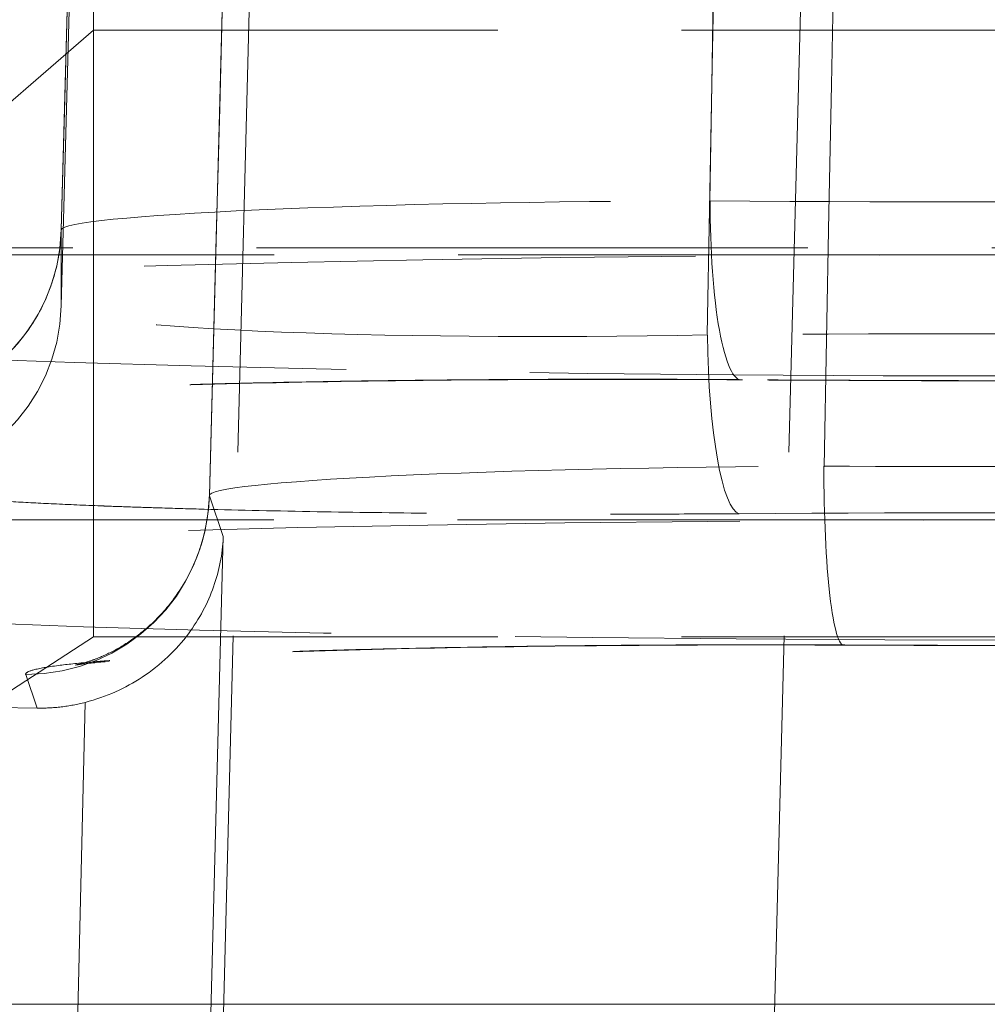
# Model space of a CAD drawing. Header units: millimetres. Extents: x -8.5 to 8.5, y 0 to 12.5.
# Tile 23 of 26: x -2.8 to -0.1, y 4.5 to 7.1. Entities that reach past the tile are written whole.
import ezdxf

# ---------------------------------------------------------------- set-up
doc = ezdxf.new("R2010")
doc.units = ezdxf.units.MM
doc.header["$LTSCALE"] = 10
doc.linetypes.add('ALLCAD_Strich', pattern=[0.2, 0.15, -0.05])
doc.layers.add('BESCH_KONT_verb_schn_grun_2d', color=10, linetype='Continuous')

msp = doc.modelspace()

# ---------------------------------------------------------------- linework, layer by layer
at = {"layer": 'BESCH_KONT_verb_schn_grun_2d', "linetype": 'ALLCAD_Strich', "lineweight": 0}
for p, q in [((-2.6372, 6.5668), (-2.5024, 11.71)), ((-2.6372, 6.3598), (-2.4973, 11.71)), ((-2.2343, 5.8434), (-2.0848, 11.46)), ((-2.0152, 11.46), (-2.1974, 4.3969)), ((-0.5159, 11.46), (-0.6981, 4.3969)), ((-2.55, 7.11), (-2.55, 7.66)), ((-2.55, 7.66), (-2.55, 7.11)), ((-2.55, 7.11), (-4.085, 5.7774)), ((-2.55, 5.46), (-2.55, 7.11)), ((-2.55, 7.11), (-2.55, 5.46)), ((2.55, 7.11), (-2.55, 7.11)), ((-2.6372, 6.3598), (-2.6372, 6.5668)), ((-4.106, 6.5179), (4.106, 6.5179)), ((-0.0578, 6.499), (-4.125, 6.499)), ((-2.1966, 5.7323), (-2.2343, 5.8434)), ((-0.0592, 5.7774), (-4.085, 5.7774)), ((-2.2312, 4.3969), (-2.1966, 5.7323)), ((-2.55, 5.46), (-4.08, 4.46)), ((2.55, 5.46), (-2.55, 5.46)), ((-2.7341, 5.3569), (-2.7031, 5.2656)), ((-2.572, 5.2813), (-2.6046, 3.9281))]:
    msp.add_line(p, q, dxfattribs=at)
at = {"layer": 'BESCH_KONT_verb_schn_grun_2d', "linetype": 'Continuous', "lineweight": 0}
msp.add_line((-3.15, 4.46), (5.9319, 4.46), dxfattribs=at)
at = {"layer": 'BESCH_KONT_verb_schn_grun_2d', "linetype": 'ALLCAD_Strich', "lineweight": 0}
for centre, major_axis, ratio, start_param, end_param in [((3544.015, -26.8354), (-435.1805, -3675.4343), 0.957366, -1.468344, -1.466877), ((0, 6.8403), (4.9652, 0), 0.03986, -1.74736, -1.394232), ((0, 6.0822), (-5.0631, 0), 0.03987, -1.745422, -1.39617), ((-0.7929, 6.2941), (0.0035, -0.5), 0.173674, -1.545683, -0.040595), ((-0.5061, 5.937), (-0.0023, -0.5), 0.113305, -1.544037, 0.040238), ((0, 6.121), (4.9642, 0), 0.039968, -1.684404, -1.457189)]:
    msp.add_ellipse(centre, major_axis=major_axis, ratio=ratio, start_param=start_param, end_param=end_param, dxfattribs=at)
at = {"layer": 'BESCH_KONT_verb_schn_grun_2d', "linetype": 'ALLCAD_Strich', "lineweight": 0, "extrusion": (0, 0, -1)}
for centre, major_axis, ratio, start_param, end_param in [((3464.2258, -25.0502), (422.6638, 3595.9588), 0.95659, -1.674003, -1.672603), ((3655.3207, -28.3101), (397.8344, 3839.1537), 0.946801, -1.659722, -1.658286), ((-1.1363, 6.5799), (1.5009, 0.0131), 0.042776, -3.140077, -1.393495), ((-0.7843, 6.6586), (-0.0036, -0.5), 0.175595, -0.040611, 1.543185), ((-3.1371, 6.5799), (0.5, 0), 0.999201, 0.026201, 1.570796), ((0, 6.334), (4.125, 0), 0.04, 0, 4.698386), ((-3.1371, 6.3729), (0.5, 0), 0.999201, 0.026201, 1.570796), ((-1.1365, 6.373), (1.5007, 0.0133), 0.06381, 1.399384, 3.142797), ((0, 6.3347), (-4.4648, 0), 0.039968, -1.747366, -1.394226), ((-0.7335, 5.8576), (1.501, 0.0133), 0.043443, -3.154667, -1.456445), ((-2.7341, 5.8565), (0.4734, 0.1608), 0.999109, 0.353911, 1.897963), ((0, 5.6149), (4.5638, 0), 0.039968, -1.745429, -1.396163), ((0, 5.614), (4.085, 0), 0.04, 0, 4.697897), ((0, 5.6147), (-4.4643, 0), 0.039968, -1.6844, -1.457192), ((-2.0259, 5.341), (2.0003, 0.0001), 0.04003, -4.36702, -3.355509)]:
    msp.add_ellipse(centre, major_axis=major_axis, ratio=ratio, start_param=start_param, end_param=end_param, dxfattribs=at)
at = {"layer": 'BESCH_KONT_verb_schn_grun_2d', "linetype": 'ALLCAD_Strich', "lineweight": 0}
for points in [[(-2.6372, 6.5669), (-2.5923, 8.2812), (-2.5473, 9.9956), (-2.5024, 11.71)], [(-2.2344, 5.8443), (-2.1846, 7.7162), (-2.1348, 9.5881), (-2.085, 11.46)], [(0.7878, 6.1586), (0.2707, 6.155), (-0.2707, 6.155), (-0.7878, 6.1586)], [(0.5083, 5.437), (0.1716, 5.4355), (-0.1716, 5.4355), (-0.5083, 5.437)]]:
    msp.add_open_spline(points, degree=3, dxfattribs=at)
for points, knots in [([(-0.7878, 6.1586), (-0.9961, 6.1601), (-1.2133, 6.1603), (-1.6287, 6.1578), (-1.8322, 6.1553), (-2.2035, 6.1479), (-2.376, 6.143), (-2.6655, 6.1316), (-2.7875, 6.1249), (-2.9141, 6.1151), (-2.9471, 6.112), (-2.9886, 6.1072), (-3.001, 6.1051), (-3.001, 6.1051), (-3.001, 6.1051), (-3.0006, 6.1052), (-2.9947, 6.1061), (-2.9705, 6.1131), (-2.9605, 6.1163), (-2.9328, 6.1269), (-2.9136, 6.1352), (-2.8745, 6.1565), (-2.8544, 6.1691), (-2.8098, 6.2024), (-2.7853, 6.2247), (-2.734, 6.282), (-2.7084, 6.3196), (-2.6658, 6.4056), (-2.65, 6.456), (-2.6395, 6.5268), (-2.6378, 6.5469), (-2.6372, 6.5669)], [0, 0, 0, 0, 0.634956, 0.634956, 1.259513, 1.259513, 1.88264, 1.88264, 2.496693, 2.496693, 2.781172, 2.781172, 3.012487, 3.012487, 3.017607, 3.017607, 3.167562, 3.167562, 3.236749, 3.236749, 3.322983, 3.322983, 3.403083, 3.403083, 3.50672, 3.50672, 3.643526, 3.643526, 3.800445, 3.800445, 3.861334, 3.861334, 3.861334, 3.861334]), ([(-0.7843, 6.159), (-0.8514, 6.1595), (-0.9192, 6.1599), (-0.9873, 6.1601), (-1.0716, 6.1603), (-1.1562, 6.1603), (-1.2406, 6.1602), (-1.3369, 6.16), (-1.4328, 6.1595), (-1.5273, 6.1587), (-1.5734, 6.1584), (-1.6191, 6.1579), (-1.6643, 6.1575), (-1.7206, 6.1568), (-1.7762, 6.1561), (-1.831, 6.1553), (-1.9151, 6.1541), (-1.9972, 6.1526), (-2.0764, 6.1509), (-2.0952, 6.1505), (-2.1138, 6.1501), (-2.1322, 6.1497), (-2.178, 6.1486), (-2.2227, 6.1475), (-2.2663, 6.1463), (-2.2968, 6.1455), (-2.3268, 6.1446), (-2.3561, 6.1437), (-2.3708, 6.1432), (-2.3853, 6.1428), (-2.3996, 6.1423), (-2.4036, 6.1422), (-2.4076, 6.1421), (-2.4117, 6.1419), (-2.4224, 6.1416), (-2.4331, 6.1412), (-2.4422, 6.1409), (-2.5167, 6.1383), (-2.5876, 6.1355), (-2.6537, 6.1324), (-2.7243, 6.1291), (-2.7894, 6.1256), (-2.8473, 6.1217), (-2.8812, 6.1195), (-2.9126, 6.1172), (-2.9413, 6.1148), (-2.9577, 6.1134), (-2.9732, 6.112), (-2.9877, 6.1106), (-3.0234, 6.1071), (-3.0533, 6.1035), (-3.0767, 6.0998), (-3.0968, 6.0966), (-3.1122, 6.0933), (-3.1224, 6.09), (-3.1306, 6.0873), (-3.1355, 6.0845), (-3.1367, 6.0818), (-3.137, 6.0813), (-3.1371, 6.0808), (-3.1371, 6.0803)], [0, 0, 0, 0, 0.057641, 0.057641, 0.057641, 0.129005, 0.129005, 0.129005, 0.210388, 0.210388, 0.210388, 0.25, 0.25, 0.25, 0.299259, 0.299259, 0.299259, 0.375, 0.375, 0.375, 0.392945, 0.392945, 0.392945, 0.4375, 0.4375, 0.4375, 0.46875, 0.46875, 0.46875, 0.484375, 0.484375, 0.484375, 0.488686, 0.488686, 0.488686, 0.5, 0.5, 0.5, 0.592775, 0.592775, 0.592775, 0.692013, 0.692013, 0.692013, 0.75, 0.75, 0.75, 0.783122, 0.783122, 0.783122, 0.864247, 0.864247, 0.864247, 0.933763, 0.933763, 0.933763, 0.990144, 0.990144, 0.990144, 1, 1, 1, 1]), ([(-3.1371, 5.8733), (-3.1371, 5.8731), (-3.137, 5.8729), (-3.137, 5.8727), (-3.1363, 5.8694), (-3.1306, 5.8661), (-3.1203, 5.8629), (-3.1075, 5.859), (-3.0875, 5.8551), (-3.0614, 5.8515), (-3.0307, 5.8471), (-2.9916, 5.843), (-2.9457, 5.8391), (-2.9326, 5.838), (-2.9189, 5.8369), (-2.9046, 5.8358), (-2.8629, 5.8327), (-2.8167, 5.8297), (-2.767, 5.8269), (-2.7322, 5.8249), (-2.6956, 5.8231), (-2.6576, 5.8213), (-2.6165, 5.8194), (-2.5738, 5.8175), (-2.5299, 5.8158), (-2.5247, 5.8156), (-2.5195, 5.8154), (-2.5143, 5.8152), (-2.4896, 5.8143), (-2.4646, 5.8134), (-2.4392, 5.8125), (-2.4139, 5.8117), (-2.3894, 5.8109), (-2.3624, 5.81), (-2.3254, 5.8089), (-2.2874, 5.8078), (-2.2484, 5.8067), (-2.1515, 5.8042), (-2.0486, 5.8019), (-1.9411, 5.8), (-1.8392, 5.7982), (-1.7333, 5.7968), (-1.6247, 5.7957), (-1.5286, 5.7947), (-1.4305, 5.7941), (-1.3314, 5.7937), (-1.2436, 5.7933), (-1.1551, 5.7932), (-1.0666, 5.7934), (-0.9933, 5.7935), (-0.9201, 5.7937), (-0.8472, 5.7942), (-0.8291, 5.7943), (-0.811, 5.7944), (-0.7929, 5.7945)], [0, 0, 0, 0, 0.003866, 0.003866, 0.003866, 0.06354, 0.06354, 0.06354, 0.137783, 0.137783, 0.137783, 0.225, 0.225, 0.225, 0.25, 0.25, 0.25, 0.323409, 0.323409, 0.323409, 0.375, 0.375, 0.375, 0.430924, 0.430924, 0.430924, 0.4375, 0.4375, 0.4375, 0.46875, 0.46875, 0.46875, 0.5, 0.5, 0.5, 0.54279, 0.54279, 0.54279, 0.649153, 0.649153, 0.649153, 0.75, 0.75, 0.75, 0.839255, 0.839255, 0.839255, 0.918267, 0.918267, 0.918267, 0.983711, 0.983711, 0.983711, 1, 1, 1, 1]), ([(-0.5083, 5.437), (-0.7188, 5.438), (-0.936, 5.4376), (-1.3467, 5.4341), (-1.5457, 5.431), (-1.9039, 5.4227), (-2.0677, 5.4174), (-2.3363, 5.4054), (-2.4464, 5.3984), (-2.5505, 5.389), (-2.5756, 5.3861), (-2.5947, 5.3834), (-2.5982, 5.3828), (-2.5982, 5.3828), (-2.5965, 5.3831), (-2.5867, 5.3854), (-2.5768, 5.3878), (-2.5533, 5.3956), (-2.5442, 5.3989), (-2.5182, 5.4097), (-2.4995, 5.4186), (-2.4603, 5.4411), (-2.4395, 5.4551), (-2.3932, 5.4921), (-2.3679, 5.5169), (-2.3167, 5.5798), (-2.2921, 5.6203), (-2.2536, 5.7109), (-2.2406, 5.7628), (-2.2353, 5.8246), (-2.2347, 5.8345), (-2.2344, 5.8443)], [0, 0, 0, 0, 0.635593, 0.635593, 1.259996, 1.259996, 1.882255, 1.882255, 2.492833, 2.492833, 2.767779, 2.767779, 2.887783, 2.887783, 2.97232, 2.97232, 3.080065, 3.080065, 3.132362, 3.132362, 3.213003, 3.213003, 3.295882, 3.295882, 3.405742, 3.405742, 3.547894, 3.547894, 3.706494, 3.706494, 3.736503, 3.736503, 3.736503, 3.736503]), ([(-2.572, 5.2813), (-2.5142, 5.2962), (-2.4622, 5.3203), (-2.3661, 5.3835), (-2.3242, 5.4242), (-2.2613, 5.5083), (-2.2386, 5.5516), (-2.2075, 5.6397), (-2.1988, 5.6847), (-2.1966, 5.7306), (-2.1966, 5.7315), (-2.1966, 5.7323)], [0, 0, 0, 0, 0.01855895, 0.01855895, 0.03967387, 0.03967387, 0.05918943, 0.05918943, 0.07838974, 0.07838974, 0.07875121, 0.07875121, 0.07875121, 0.07875121]), ([(-0.5061, 5.4374), (-0.5168, 5.4375), (-0.5275, 5.4375), (-0.5383, 5.4375), (-0.6231, 5.4379), (-0.7085, 5.438), (-0.7938, 5.4379), (-0.8958, 5.4378), (-0.9976, 5.4373), (-1.098, 5.4366), (-1.1859, 5.4359), (-1.2727, 5.4351), (-1.3576, 5.4339), (-1.3817, 5.4336), (-1.4056, 5.4333), (-1.4294, 5.4329), (-1.5404, 5.4313), (-1.6479, 5.4292), (-1.7499, 5.4268), (-1.7538, 5.4268), (-1.7576, 5.4267), (-1.7614, 5.4266), (-1.8193, 5.4252), (-1.8754, 5.4237), (-1.9295, 5.4221), (-1.9583, 5.4212), (-1.9865, 5.4203), (-2.0141, 5.4194), (-2.0279, 5.4189), (-2.0416, 5.4185), (-2.0551, 5.418), (-2.0589, 5.4179), (-2.0629, 5.4177), (-2.0668, 5.4176), (-2.0767, 5.4172), (-2.0866, 5.4169), (-2.0951, 5.4165), (-2.1766, 5.4135), (-2.2534, 5.4101), (-2.3235, 5.4065), (-2.3961, 5.4027), (-2.4615, 5.3985), (-2.5176, 5.3941), (-2.5323, 5.393), (-2.5464, 5.3918), (-2.5598, 5.3906), (-2.5923, 5.3877), (-2.6209, 5.3847), (-2.645, 5.3816), (-2.6743, 5.3778), (-2.697, 5.3738), (-2.7121, 5.3698), (-2.7244, 5.3665), (-2.7318, 5.3632), (-2.7337, 5.3598), (-2.7343, 5.3588), (-2.7344, 5.3579), (-2.7341, 5.3569)], [0, 0, 0, 0, 0.009393, 0.009393, 0.009393, 0.083547, 0.083547, 0.083547, 0.172301, 0.172301, 0.172301, 0.25, 0.25, 0.25, 0.272021, 0.272021, 0.272021, 0.375, 0.375, 0.375, 0.37887, 0.37887, 0.37887, 0.4375, 0.4375, 0.4375, 0.46875, 0.46875, 0.46875, 0.484375, 0.484375, 0.484375, 0.488835, 0.488835, 0.488835, 0.5, 0.5, 0.5, 0.608352, 0.608352, 0.608352, 0.720601, 0.720601, 0.720601, 0.75, 0.75, 0.75, 0.821519, 0.821519, 0.821519, 0.908613, 0.908613, 0.908613, 0.979681, 0.979681, 0.979681, 1, 1, 1, 1]), ([(-2.7031, 5.2656), (-2.6813, 5.2653), (-2.6594, 5.2664), (-2.6155, 5.2716), (-2.5937, 5.2757), (-2.572, 5.2813)], [-0.01388972, -0.01388972, -0.01388972, -0.01388972, -0.0069466, -0.0069466, -0.000001, -0.000001, -0.000001, -0.000001])]:
    msp.add_open_spline(points, degree=3, knots=knots, dxfattribs=at)

doc.saveas('drawing.dxf')
